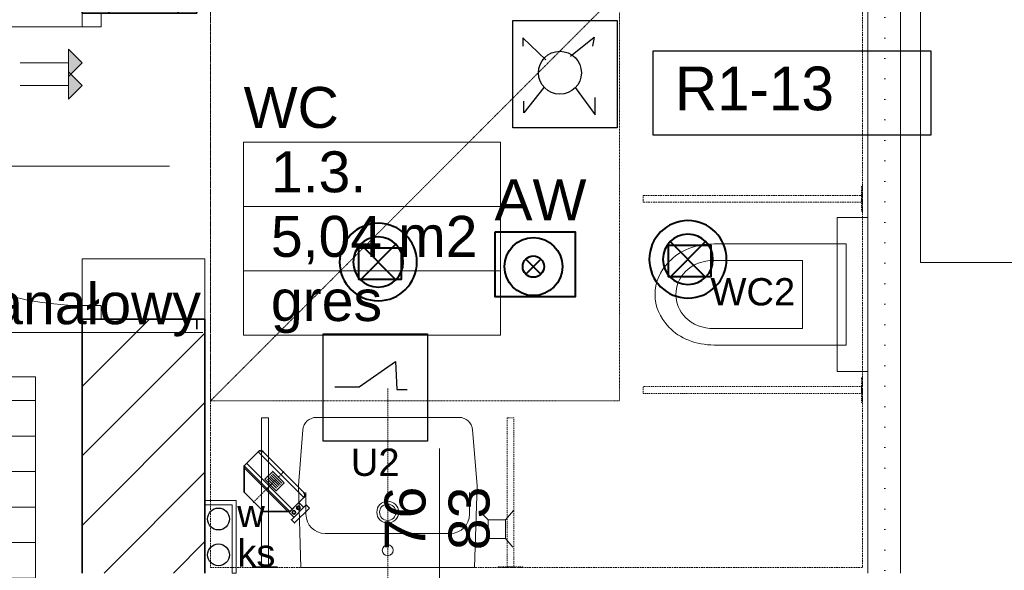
# Model space of a CAD drawing. Header units: centimetres. Extents: x 42630 to 130002, y 15 to 29179.
# Tile 165 of 175: x 117176 to 117898, y 2790 to 3193. Entities that reach past the tile are written whole.
import ezdxf
from ezdxf.enums import TextEntityAlignment as Align

# ---------------------------------------------------------------- set-up
doc = ezdxf.new("R2010")
doc.units = ezdxf.units.CM
doc.header["$LTSCALE"] = 0.01
doc.set_wipeout_variables(frame=1)
for name, pattern in [('CENTER', [0.55, 0.37, -0.06, 0.06, -0.06]), ('DASHED', [19.05, 12.7, -6.35]), ('Dashed 2', [180, 120, -60]), ('HIDDEN_LINE_COPY', [150, 100, -50]), ('PRZERYWANA', [0.282222, 0.141111, -0.141111]), ('Przerywana 2', [135, 75, -60]), ('Wipeout_Contour', [1000, 0, -1000])]:
    doc.linetypes.add(name, pattern=pattern)
doc.layers.get('0').update_dxf_attribs({"color": 253})
for name, color, linetype, lineweight in [('0 OZNACZENIA DODATKOWE_Nr_Pióra__2', 253, 'Continuous', 15), ('0 URZADZENIA WODKAN_Nr_Pióra__86', 253, 'Continuous', 20), ('2D - Ogólne_Nr_Pióra__20', 253, 'Continuous', 0), ('2D - Ogólne_Nr_Pióra__46', 253, 'Continuous', 25), ('2D - Ogólne_Nr_Pióra__54', 253, 'Continuous', 25), ('2D - Ogólne_Nr_Pióra__88', 253, 'Continuous', 20), ('2D Drafting - General_Nr_Pióra__86', 253, 'Continuous', 20), ('ARANŻACJA MEBLE_Nr_Pióra__2', 253, 'Continuous', 15), ('ARANŻACJA MEBLE_Nr_Pióra__86', 253, 'Continuous', 20), ('Drzwi ArchiCAD_Nr_Pióra__27', 253, 'Continuous', 35), ('Drzwi ArchiCAD_Nr_Pióra__88', 253, 'Continuous', 20), ('E-OśwPhilips-G', 150, 'Continuous', 25), ('Elementy Modelu - Strefy_Nr_Pióra__1', 253, 'Continuous', 13), ('elOPIS', 5, 'Continuous', 25), ('EOPIS', 150, 'Continuous', 35), ('Eoprawa4100', 32, 'Continuous', 40), ('Inwentaryzacja oświetlenie_Pen_No__88', 32, 'Continuous', 40), ('Konstrukcja - Ściany zew_Nr_Pióra__107', 253, 'Continuous', 13), ('Konstrukcja - Ściany zew_Nr_Pióra__20', 253, 'Continuous', 0), ('Konstrukcja - Ściany zew_Nr_Pióra__27', 253, 'Continuous', 35), ('Konstrukcja - Ściany zew_Nr_Pióra__68', 253, 'Continuous', 20), ('Okna ArchiCADa_Nr_Pióra__20', 253, 'Continuous', 0), ('Okna ArchiCADa_Nr_Pióra__27', 253, 'Continuous', 35), ('Opisy - Tekst_Nr_Pióra__46', 253, 'Continuous', 25), ('Opisy - Tekst_Nr_Pióra__54', 253, 'Continuous', 25), ('Opisy - Tekst_Nr_Pióra__88', 253, 'Continuous', 20), ('wc_Nr_Pióra__86', 253, 'Continuous', 20), ('wentylacja opis', 30, 'Continuous', 35), ('Wentylacja wywiew', 4, 'Continuous', 35)]:
    doc.layers.add(name, color=color, linetype=linetype, lineweight=lineweight)
for name, color, linetype in [('0 URZADZENIA WODKAN', 253, 'Continuous'), ('2D - Ogólne', 7, 'Continuous'), ('ARANŻACJA MEBLE', 253, 'Continuous'), ('Drzwi ArchiCAD', 253, 'Continuous'), ('Elementy Modelu - Strefy', 253, 'Continuous'), ('Konstrukcja - Ściany zew', 253, 'Continuous'), ('Okna ArchiCADa', 253, 'Continuous'), ('WEN_NAW-_ATRYBUT', 6, 'Continuous'), ('WEN_NAW-_OSIE', 2, 'CENTER')]:
    doc.layers.add(name, color=color, linetype=linetype)
doc.layers.add('2D - Ogólne_Nr_Pióra__102', color=7, linetype='Continuous', lineweight=13, true_color=0xcccccc)
doc.layers.add('2D - Ogólne_Nr_Pióra__2', color=7, linetype='Continuous', lineweight=15, true_color=0x7f7f7f)
doc.layers.get('Elementy Modelu - Strefy').off()
doc.styles.add('GENERATED_STYLE_1', font='arial.ttf')
doc.styles.add('GENERATED_STYLE_3', font='arial.ttf')
doc.styles.add('GENERATED_STYLE_5', font='arial.ttf')
doc.styles.get("Standard").update_dxf_attribs({"font": 'ic-simplex.shx', "width": 0.8})
doc.styles.add('STYL_WENTYLE', font='arial.ttf', dxfattribs={"width": 0.8})
doc.linetypes.add('X', pattern='A,0,0,[1,DACH1.Shx,S=3.968254,R=0,X=0,Y=0],-500,0', length=500)
pattern_1 = [(0, (0, 0), (0, 75), [0, -75])]
pattern_2 = [(45, (0, 0), (-127.279217, 127.279217), [])]

# ---------------------------------------------------------------- blocks, each defined once
blk = doc.blocks.new('WC_1.3._449', base_point=(682816.5, -29189.3))
at = {"layer": 'Elementy Modelu - Strefy_Nr_Pióra__1', "linetype": 'Continuous'}
for p, q in [((682345.6, -28953.6), (683287.5, -28953.6)), ((682345.6, -29189.3), (682345.6, -28953.6)), ((683287.5, -28953.6), (683287.5, -29189.3)), ((683287.5, -29189.3), (682345.6, -29189.3)), ((682345.6, -29189.3), (683287.5, -29189.3)), ((682345.6, -29425), (682345.6, -29189.3)), ((683287.5, -29189.3), (683287.5, -29425)), ((683287.5, -29425), (682345.6, -29425)), ((682345.6, -29425), (683287.5, -29425)), ((682345.6, -29660.7), (682345.6, -29425)), ((683287.5, -29425), (683287.5, -29660.7)), ((683287.5, -29660.7), (682345.6, -29660.7))]:
    blk.add_line(p, q, dxfattribs=at)
at = {"linetype": 'Continuous', "flags": 1}
for tag in ['ROOM_AREA', 'ROOM_PERIM', 'ROOM_WALLS_SURF', 'ROOM_DOORS_SURF', 'ROOM_WINDS_SURF', 'ROOM_BASELEV', 'ROOM_HEIGHT', 'ROOM_NET_AREA', 'ROOM_REDUCED_AREA', 'ROOM_CALC_AREA', 'ROOM_VOLUME']:
    blk.add_attdef(tag, text='', height=2000, dxfattribs=at).set_placement((682816.5, -29760.7), align=Align.BOTTOM_LEFT)
at = {"layer": 'Elementy Modelu - Strefy_Nr_Pióra__1', "linetype": 'Continuous', "insert": (682445.6, -29223.6), "char_height": 150, "attachment_point": 1, "style": 'GENERATED_STYLE_1'}
blk.add_mtext('{5,04 m2}', dxfattribs=at)
at = {"layer": 'Elementy Modelu - Strefy_Nr_Pióra__1', "style": 'GENERATED_STYLE_1'}
for tag, p in [('ROOM_NAME', (682345.6, -28946.5)), ('ROOM_NUMBER', (682445.6, -29182.2)), ('basec', (682445.6, -29653.6))]:
    blk.add_attdef(tag, text='', height=150, dxfattribs=at).set_placement(p, align=Align.BOTTOM_LEFT)
blk = doc.blocks.new('Ściana_2862', base_point=(682303.7, -30531.5))
at = {"layer": 'Konstrukcja - Ściany zew_Nr_Pióra__20', "linetype": 'Continuous'}
h = blk.add_hatch(dxfattribs=at)
h.set_pattern_fill('Gips', color=256, style=0, pattern_type=2)
h.set_pattern_definition(pattern_1)
h.paths.add_polyline_path([(682318.7, -30531.5), (682318.7, -30266.5), (682303.7, -30281.5), (682303.7, -30531.5)], flags=0)
at = {"layer": 'Konstrukcja - Ściany zew_Nr_Pióra__68', "linetype": 'Continuous'}
for p, q in [((682303.7, -30281.5), (682303.7, -30531.5)), ((682318.7, -30531.5), (682318.7, -30266.5)), ((682303.7, -30531.5), (682318.7, -30531.5))]:
    blk.add_line(p, q, dxfattribs=at)
blk = doc.blocks.new('Ściana_2865', base_point=(682203.7, -29601.5))
at = {"layer": 'Konstrukcja - Ściany zew_Nr_Pióra__107', "linetype": 'Continuous'}
h = blk.add_hatch(dxfattribs=at)
h.set_pattern_fill('Bloczki_ceramiczne', color=256, style=0, pattern_type=2)
h.set_pattern_definition(pattern_2)
h.paths.add_polyline_path([(681753.7, -29601.5), (681753.7, -30531.5), (682203.7, -30531.5), (682203.7, -29601.5)], flags=0)
at = {"layer": 'Konstrukcja - Ściany zew_Nr_Pióra__27', "linetype": 'Continuous'}
for p, q in [((681753.7, -29601.5), (681753.7, -30531.5)), ((682203.7, -29601.5), (681753.7, -29601.5)), ((682203.7, -30531.5), (682203.7, -29601.5))]:
    blk.add_line(p, q, dxfattribs=at)
blk = doc.blocks.new('Ściana_2871', base_point=(682303.7, -30281.5))
at = {"layer": 'Konstrukcja - Ściany zew_Nr_Pióra__20', "linetype": 'Continuous'}
h = blk.add_hatch(dxfattribs=at)
h.set_pattern_fill('Gips', color=256, style=0, pattern_type=2)
h.set_pattern_definition(pattern_1)
h.paths.add_polyline_path([(682318.7, -30266.5), (682203.7, -30266.5), (682203.7, -30281.5), (682303.7, -30281.5)], flags=0)
at = {"layer": 'Konstrukcja - Ściany zew_Nr_Pióra__68', "linetype": 'Continuous'}
for p, q in [((682318.7, -30266.5), (682203.7, -30266.5)), ((682203.7, -30266.5), (682203.7, -30281.5)), ((682203.7, -30281.5), (682303.7, -30281.5))]:
    blk.add_line(p, q, dxfattribs=at)
blk = doc.blocks.new('O1 rozwierane 12_25')
at = {"layer": 'Okna ArchiCADa_Nr_Pióra__20', "linetype": 'Continuous'}
for p, q in [((-300, 120), (300, 120)), ((-300, 0), (-300, -50)), ((300, -50), (300, 0)), ((-300, -300), (300, -300))]:
    blk.add_line(p, q, dxfattribs=at)
at = {"layer": 'Okna ArchiCADa_Nr_Pióra__27', "linetype": 'Continuous'}
for p, q in [((-300, 0), (-300, -50)), ((300, 0), (300, -50))]:
    blk.add_line(p, q, dxfattribs=at)
at = {"linetype": 'Wipeout_Contour', "ltscale": 910.978959}
blk.add_wipeout([(-225, -50), (225, -50), (225, 0), (-225, 0)], dxfattribs=at).dxf.layer = 'Okna ArchiCADa'
at = {"layer": 'Okna ArchiCADa_Nr_Pióra__20', "linetype": 'Continuous'}
for p, q in [((-225, 0), (-300, 0)), ((-225, -50), (-225, 0)), ((225, 0), (-225, 0)), ((300, 0), (225, 0)), ((225, 0), (225, -50)), ((-225, -25), (225, -25)), ((-300, -50), (-225, -50)), ((-225, -50), (225, -50)), ((225, -50), (300, -50))]:
    blk.add_line(p, q, dxfattribs=at)
blk = doc.blocks.new('D1 Drzwi proste 12_26')
at = {"layer": 'Drzwi ArchiCAD_Nr_Pióra__27', "linetype": 'Continuous'}
for p, q in [((-560, 0), (-597, 0)), ((-560, 0), (-560, -70)), ((560, 0), (560, -70)), ((560, 0), (597, 0)), ((-560, -70), (-560, -420)), ((560, -70), (560, -420)), ((-560, -420), (-597, -420)), ((560, -420), (597, -420))]:
    blk.add_line(p, q, dxfattribs=at)
at = {"layer": 'Drzwi ArchiCAD_Nr_Pióra__88', "linetype": 'Continuous'}
for p, q in [((510, 0), (510, 1020)), ((-510, 0), (-560, 0)), ((-560, 0), (-560, -70)), ((-510, -70), (-510, 0)), ((560, 0), (510, 0)), ((510, 0), (510, -70)), ((560, -70), (560, 0)), ((-560, -70), (-510, -70)), ((510, -70), (560, -70))]:
    blk.add_line(p, q, dxfattribs=at)
blk.add_arc((510, 0), 1020, 90, 180, dxfattribs=at)
blk = doc.blocks.new('Ściana_2888', base_point=(682173.7, -26861.5))
at = {"layer": 'Konstrukcja - Ściany zew_Nr_Pióra__107', "linetype": 'Continuous'}
h = blk.add_hatch(dxfattribs=at)
h.set_pattern_fill('Bloczki_ceramiczne', color=256, style=0, pattern_type=2)
h.set_pattern_definition(pattern_2)
h.paths.add_polyline_path([(681753.7, -26861.5), (681753.7, -27631.5), (681873.7, -27631.5), (681923.7, -27631.5), (682173.7, -27631.5), (682173.7, -26971.5)], flags=0)
h = blk.add_hatch(dxfattribs=at)
h.set_pattern_fill('Bloczki_ceramiczne', color=256, style=0, pattern_type=2)
h.set_pattern_definition(pattern_2)
h.paths.add_polyline_path([(681753.7, -28231.5), (681753.7, -28481.5), (681823.7, -28481.5), (682173.7, -28481.5), (682173.7, -28231.5), (681923.7, -28231.5), (681873.7, -28231.5)], flags=0)
at = {"layer": 'Konstrukcja - Ściany zew_Nr_Pióra__27', "linetype": 'Continuous'}
for p, q in [((681753.7, -26861.5), (681753.7, -27631.5)), ((682173.7, -27631.5), (682173.7, -26971.5)), ((681753.7, -27631.5), (681873.7, -27631.5)), ((681873.7, -27631.5), (681923.7, -27631.5)), ((681923.7, -27631.5), (682173.7, -27631.5)), ((681753.7, -28231.5), (681873.7, -28231.5)), ((681753.7, -28231.5), (681753.7, -28481.5)), ((681873.7, -28231.5), (681923.7, -28231.5)), ((681923.7, -28231.5), (682173.7, -28231.5)), ((682173.7, -28481.5), (682173.7, -28231.5)), ((681753.7, -28481.5), (681753.7, -28444.5)), ((682173.7, -28481.5), (682173.7, -28444.5)), ((681753.7, -28481.5), (681823.7, -28481.5)), ((681823.7, -28481.5), (682173.7, -28481.5)), ((681753.7, -29601.5), (681753.7, -29638.5)), ((681753.7, -29601.5), (681823.7, -29601.5)), ((681823.7, -29601.5), (682173.7, -29601.5)), ((682173.7, -29601.5), (682173.7, -29638.5))]:
    blk.add_line(p, q, dxfattribs=at)
at = {"layer": 'Drzwi ArchiCAD', "linetype": 'Continuous', "rotation": 90}
blk.add_blockref('D1 Drzwi proste 12_26', (681753.7, -29041.5), dxfattribs=at)
at = {"layer": 'Okna ArchiCADa', "linetype": 'Continuous', "rotation": 90}
blk.add_blockref('O1 rozwierane 12_25', (681873.7, -27931.5), dxfattribs=at)
blk = doc.blocks.new('WC wspornikowy 01 12_3')
at = {"layer": '0 URZADZENIA WODKAN_Nr_Pióra__86', "linetype": 'Continuous'}
for p, q in [((0, 700), (0, 216.4)), ((0, 700), (370, 700)), ((370, 700), (370, 216.4)), ((60, 216.4), (60, 540.9)), ((310, 540.9), (60, 540.9)), ((310, 216.4), (310, 540.9))]:
    blk.add_line(p, q, dxfattribs=at)
for centre, major_axis, start_param, end_param in [((162.5, 216.4), (0, 206.8), 1.570796, 2.498092), ((162.5, 216.4), (0, 130.5), 1.570796, 2.498092), ((207.5, 216.4), (0, 130.5), 3.785094, 4.712389), ((207.5, 216.4), (0, 206.8), 3.785094, 4.712389), ((185, 254.5), (0, 178.2), 2.498092, 3.785094), ((185, 254.5), (0, 254.5), 2.498092, 3.785094)]:
    blk.add_ellipse(centre, major_axis=major_axis, ratio=0.785714, start_param=start_param, end_param=end_param, dxfattribs=at)
blk = doc.blocks.new('Biurko typu L 2 12_2')
at = {"layer": 'ARANŻACJA MEBLE_Nr_Pióra__2', "linetype": 'Continuous'}
for p, q in [((500, 2000), (0, 2000)), ((0, 2000), (0, 0)), ((500, 1100), (500, 2000)), ((1500, 600), (1000, 600)), ((1500, 0), (1500, 600)), ((0, 0), (1500, 0))]:
    blk.add_line(p, q, dxfattribs=at)
blk.add_arc((1000, 1100), 500, 180, 270, dxfattribs=at)
blk = doc.blocks.new('Linia_49830', base_point=(681526.4, -28745.7))
at = {"layer": '2D - Ogólne_Nr_Pióra__20', "linetype": 'Continuous'}
blk.add_hatch(color=256, dxfattribs=at).paths.add_polyline_path([(681753.7, -28745.7), (681703.7, -28795.7), (681703.7, -28695.7)], flags=0)
for p, q in [((681753.7, -28745.7), (681703.7, -28695.7)), ((681703.7, -28795.7), (681703.7, -28695.7)), ((681526.4, -28745.7), (681703.7, -28745.7)), ((681753.7, -28745.7), (681703.7, -28795.7))]:
    blk.add_line(p, q, dxfattribs=at)
blk = doc.blocks.new('Linia_49831', base_point=(681526.4, -28663.6))
at = {"layer": '2D - Ogólne_Nr_Pióra__20', "linetype": 'Continuous'}
blk.add_hatch(color=256, dxfattribs=at).paths.add_polyline_path([(681753.7, -28663.6), (681703.7, -28713.6), (681703.7, -28613.6)], flags=0)
for p, q in [((681753.7, -28663.6), (681703.7, -28613.6)), ((681703.7, -28713.6), (681703.7, -28613.6)), ((681526.4, -28663.6), (681703.7, -28663.6)), ((681753.7, -28663.6), (681703.7, -28713.6))]:
    blk.add_line(p, q, dxfattribs=at)
blk = doc.blocks.new('Ściana_2866', base_point=(684633.7, -26861.5))
at = {"layer": 'Konstrukcja - Ściany zew_Nr_Pióra__20', "linetype": 'Continuous'}
h = blk.add_hatch(dxfattribs=at)
h.set_pattern_fill('Gips', color=256, style=0, pattern_type=2)
h.set_pattern_definition(pattern_1)
h.paths.add_polyline_path([(684633.7, -26971.5), (684633.7, -30531.5), (684753.7, -30531.5), (684753.7, -26971.5)], flags=0)
at = {"layer": 'Konstrukcja - Ściany zew_Nr_Pióra__68', "linetype": 'Continuous'}
for p, q in [((684633.7, -26971.5), (684633.7, -28261.5)), ((684753.7, -30531.5), (684753.7, -26971.5)), ((684633.7, -28381.5), (684633.7, -30531.5))]:
    blk.add_line(p, q, dxfattribs=at)
blk = doc.blocks.new('DV100_12')
for p, q in [((63.5, -113.5), (63.5, 113.5)), ((68.5, -118.5), (68.5, 118.5)), ((81.325, -118.5), (81.325, 118.5)), ((141.175, -118.5), (141.175, 118.5)), ((0, -50), (0, 50)), ((154, -62.5), (154, 62.5)), ((94.15, 23.7), (94.15, -23.7)), ((100.99, 23.7), (100.99, -23.7)), ((107.83, 23.7), (107.83, -23.7)), ((114.67, 23.7), (114.67, -23.7)), ((121.51, 23.7), (121.51, -23.7)), ((64.225, -118.5), (64.225, -143.7)), ((115.525, -118.5), (64.225, -118.5)), ((115.525, -118.5), (115.525, -143.7))]:
    blk.add_line(p, q)
blk.add_lwpolyline([(154, 62.5), (154, 106, 0.42175078), (141.175, 118.5), (68.5, 118.5), (0, 50), (0, -50), (68.5, -118.5), (141.175, -118.5, 0.4067163), (154, -106), (154, -62.5)], format="xyb")
for points in [[(128.35, -29.625), (128.35, 29.625), (87.31, 29.625), (87.31, -29.625)], [(128.35, -160.5), (128.35, -143.7), (51.4, -143.7), (51.4, -160.5)]]:
    blk.add_lwpolyline(points, close=True)
for centre, radius in [((77.05, -131.1), 6.3), ((100.135, -131.1), 6.3), ((100.135, -131.1), 5.04)]:
    blk.add_circle(centre, radius)
for p in [(0, 0), (154, 0)]:
    blk.add_point(p)
at = {"layer": 'WEN_NAW-_OSIE'}
blk.add_line((0, 0), (154, 0), dxfattribs=at)
at = {"layer": 'WEN_NAW-_ATRYBUT', "style": 'STYL_WENTYLE', "width": 0.8, "flags": 8}
blk.add_attdef('WENTYLE', text='', height=50, dxfattribs=at).set_placement((-127, 0), align=Align.BOTTOM_LEFT)

msp = doc.modelspace()

# ---------------------------------------------------------------- hatches: boundary and pattern name
at = {"layer": '2D - Ogólne_Nr_Pióra__2', "linetype": 'Continuous'}
h = msp.add_hatch(dxfattribs=at)
h.set_pattern_fill('Izolacja_twarda', color=256, scale=0.2, style=0, pattern_type=2)
h.set_pattern_definition([(0, (-19129.129, 8894.47), (0, 25.999999), []), (90, (-19129.129, 8894.47), (-25.999999, 0), [])])
h.paths.add_polyline_path([(116887.341, 2931.826), (116887.341, 2771.826), (117187.341, 2771.826), (117187.341, 2931.826)], flags=0)

# ---------------------------------------------------------------- linework, layer by layer
at = {"layer": '0 OZNACZENIA DODATKOWE_Nr_Pióra__2', "linetype": 'DASHED'}
msp.add_line((117315.615, 2914.174), (117615.615, 3214.174), dxfattribs=at)
at = {"layer": '0 OZNACZENIA DODATKOWE_Nr_Pióra__2', "linetype": 'PRZERYWANA', "flags": 128}
msp.add_lwpolyline([(117315.615, 3214.174), (117615.615, 3214.174), (117615.615, 2914.174), (117315.615, 2914.174)], close=True, dxfattribs=at)
at = {"layer": '0 URZADZENIA WODKAN_Nr_Pióra__86', "linetype": 'Continuous'}
for p, q in [((117519.361, 2827.048), (117513.316, 2832.893)), ((117532.089, 2827.048), (117537.789, 2833.843)), ((117532.089, 2827.048), (117519.361, 2827.048)), ((117519.361, 2827.048), (117519.361, 2813.499)), ((117532.089, 2813.499), (117532.089, 2827.048)), ((117519.361, 2813.499), (117513.174, 2806.745)), ((117519.361, 2813.499), (117532.089, 2813.499)), ((117537.314, 2806.994), (117532.089, 2813.499))]:
    msp.add_line(p, q, dxfattribs=at)
at = {"layer": '0 URZADZENIA WODKAN_Nr_Pióra__86', "linetype": 'Continuous', "flags": 128}
msp.add_lwpolyline([(117797.615, 2935.774), (117797.615, 3048.574), (117775.215, 3048.574), (117775.215, 2935.774)], close=True, dxfattribs=at)
at = {"layer": '2D - Ogólne_Nr_Pióra__46', "linetype": 'Continuous'}
msp.add_circle((117321.571, 2827.747), 8, dxfattribs=at)
at = {"layer": '2D - Ogólne_Nr_Pióra__54', "linetype": 'Continuous'}
msp.add_circle((117321.571, 2801.432), 8, dxfattribs=at)
at = {"layer": '2D - Ogólne_Nr_Pióra__88', "linetype": 'Continuous'}
msp.add_line((117483.615, 2879.411), (117483.615, 2677.414), dxfattribs=at)
at = {"layer": '2D - Ogólne_Nr_Pióra__88', "linetype": 'Dashed 2', "flags": 128}
msp.add_lwpolyline([(117315.615, 3214.174), (117793.615, 3214.174), (117793.615, 2792.174), (117315.615, 2792.174)], close=True, dxfattribs=at)
at = {"layer": '2D - Ogólne_Nr_Pióra__88', "linetype": 'Continuous', "flags": 128}
msp.add_lwpolyline([(116887.341, 2931.826), (117187.341, 2931.826), (117187.341, 2771.826), (116887.341, 2771.826)], close=True, dxfattribs=at)
at = {"layer": '2D Drafting - General_Nr_Pióra__86', "linetype": 'HIDDEN_LINE_COPY'}
msp.add_line((117445.615, 2923.254), (117445.615, 2773.378), dxfattribs=at)
at = {"layer": '2D Drafting - General_Nr_Pióra__86', "linetype": 'Continuous'}
for p, q in [((117393.347, 2902.174), (117497.883, 2902.174)), ((117383.379, 2892.971), (117380.115, 2852.174)), ((117507.852, 2892.971), (117511.115, 2852.174)), ((117380.115, 2852.174), (117381.915, 2792.174)), ((117511.115, 2852.174), (117509.315, 2792.174)), ((117385.697, 2831.163), (117385.697, 2847.163)), ((117505.533, 2831.163), (117505.533, 2847.163)), ((117399.697, 2817.163), (117445.615, 2817.163)), ((117491.533, 2817.163), (117445.615, 2817.163)), ((117381.915, 2792.174), (117509.315, 2792.174))]:
    msp.add_line(p, q, dxfattribs=at)
for centre, radius in [((117445.615, 2832.701), 8), ((117445.615, 2832.701), 6), ((117445.615, 2804.816), 4)]:
    msp.add_circle(centre, radius, dxfattribs=at)
for centre, radius, start, end in [((117393.347, 2892.174), 10, 90, 175.426079), ((117497.883, 2892.174), 10, 4.573921, 90), ((117399.697, 2831.163), 14, 180, 270), ((117491.533, 2831.163), 14, 270, 0)]:
    msp.add_arc(centre, radius, start, end, dxfattribs=at)
at = {"layer": 'E-OśwPhilips-G'}
for p, q in [((117561.499, 3163.98), (117544.745, 3180.063)), ((117544.745, 3180.063), (117544.745, 3174.032)), ((117579.592, 3166.66), (117597.016, 3180.733)), ((117597.016, 3180.733), (117595.676, 3174.032)), ((117560.158, 3143.875), (117545.415, 3125.111)), ((117582.943, 3143.875), (117597.686, 3123.771)), ((117545.415, 3125.111), (117545.415, 3133.823)), ((117597.686, 3123.771), (117597.686, 3136.504))]:
    msp.add_line(p, q, dxfattribs=at)
for points in [[(117537.312, 3192.774), (117613.872, 3192.774), (117613.872, 3114.3), (117537.312, 3114.3)], [(117398.284, 2963.263), (117474.843, 2963.263), (117474.843, 2884.79), (117398.284, 2884.79)]]:
    msp.add_lwpolyline(points, close=True, dxfattribs=at)
msp.add_circle((117571.866, 3154.551), 15.734, dxfattribs=at)
at = {"layer": 'elOPIS', "color": 5}
msp.add_lwpolyline([(117640.277, 3170.658), (117843.711, 3170.658), (117843.711, 3108.83), (117640.277, 3108.83)], close=True, dxfattribs=at)
at = {"layer": 'Eoprawa4100', "color": 1}
for p, q in [((117546.891, 3007.058), (117557.973, 3018.14)), ((117546.891, 3018.14), (117557.973, 3007.058))]:
    msp.add_line(p, q, dxfattribs=at)
msp.add_lwpolyline([(117524.368, 3038.137), (117582.952, 3038.137), (117582.952, 2990.537), (117524.368, 2990.537)], close=True, dxfattribs=at)
at = {"layer": 'Eoprawa4100'}
for points in [[(117424.411, 3026.381), (117455.528, 3026.381), (117455.528, 3003.044), (117424.411, 3003.044)], [(117651.484, 3028.339), (117682.601, 3028.339), (117682.601, 3005.001), (117651.484, 3005.001)]]:
    msp.add_lwpolyline(points, close=True, dxfattribs=at)
at = {"layer": 'Eoprawa4100', "color": 1}
for radius in [21.242, 7.837]:
    msp.add_circle((117552.432, 3012.599), radius, dxfattribs=at)
at = {"layer": 'Inwentaryzacja oświetlenie_Pen_No__88', "linetype": 'Continuous', "flags": 128}
for points in [[(117637.398, 3017.903, 1), (117694.102, 3017.903, 1)], [(117410.324, 3015.946, 1), (117467.029, 3015.946, 1)], [(117420.324, 3015.946, 1), (117457.029, 3015.946, 1)], [(117647.398, 3017.903, 1), (117684.102, 3017.903, 1)]]:
    msp.add_lwpolyline(points, format="xyb", close=True, dxfattribs=at)
for points in [[(117425.7, 3028.923), (117451.654, 3002.969)], [(117425.7, 3002.969), (117451.654, 3028.923)], [(117652.773, 3030.88), (117678.727, 3004.926)], [(117652.773, 3004.926), (117678.727, 3030.88)]]:
    msp.add_lwpolyline(points, dxfattribs=at)
at = {"layer": 'Konstrukcja - Ściany zew'}
for p, q in [((117424.606, 2924.549), (117451.299, 2943.184)), ((117451.299, 2943.184), (117452.306, 2922.534)), ((117406.978, 2924.549), (117424.606, 2924.549)), ((117452.306, 2922.534), (117459.86, 2922.534))]:
    msp.add_line(p, q, dxfattribs=at)
at = {"layer": 'wc_Nr_Pióra__86', "linetype": 'Przerywana 2', "flags": 128}
for points in [[(117793.015, 3071.174), (117793.015, 3053.174), (117793.615, 3053.174), (117793.615, 3071.174)], [(117793.015, 2931.174), (117793.015, 2913.174), (117793.615, 2913.174), (117793.615, 2931.174)], [(117633.015, 2919.674), (117793.015, 2919.674), (117793.015, 2924.674), (117633.015, 2924.674)], [(117533.115, 2901.774), (117533.115, 2792.774), (117538.115, 2792.774), (117538.115, 2901.774)], [(117544.615, 2792.774), (117526.615, 2792.774), (117526.615, 2792.174), (117544.615, 2792.174)]]:
    msp.add_lwpolyline(points, close=True, dxfattribs=at)
at = {"layer": 'wc_Nr_Pióra__86', "linetype": 'Dashed 2', "flags": 128}
msp.add_lwpolyline([(117633.015, 3059.674), (117793.015, 3059.674), (117793.015, 3064.674), (117633.015, 3064.674)], close=True, dxfattribs=at)
at = {"layer": 'wc_Nr_Pióra__86', "linetype": 'Continuous', "flags": 128}
for points in [[(117353.115, 2901.774), (117353.115, 2792.774), (117358.115, 2792.774), (117358.115, 2901.774)], [(117364.615, 2792.774), (117346.615, 2792.774), (117346.615, 2792.174), (117364.615, 2792.174)]]:
    msp.add_lwpolyline(points, close=True, dxfattribs=at)

# ---------------------------------------------------------------- block references
at = {"layer": '0 URZADZENIA WODKAN', "linetype": 'Continuous', "xscale": -0.2, "yscale": 0.2, "zscale": 0.2, "rotation": 270}
msp.add_blockref('WC wspornikowy 01 12_3', (117641.615, 2955.17), dxfattribs=at)
at = {"layer": 'ARANŻACJA MEBLE', "linetype": 'Continuous', "xscale": -0.2, "yscale": 0.2, "zscale": 0.2, "rotation": 180}
msp.add_blockref('Biurko typu L 2 12_2', (117836.201, 3415.583), dxfattribs=at)
at = {"layer": 'Elementy Modelu - Strefy', "linetype": 'Continuous'}
ref = msp.add_blockref('WC_1.3._449', (117434.179, 3056.607), dxfattribs=dict(at, xscale=0.2, yscale=0.2, zscale=0.2))
ref.add_attrib('ROOM_NAME', 'WC', dxfattribs={"layer": 'Elementy Modelu - Strefy_Nr_Pióra__1', "color": 7, "linetype": 'Continuous', "height": 30, "style": 'GENERATED_STYLE_1'}).set_placement((117339.985, 3105.169), align=Align.BOTTOM_LEFT)
ref.add_attrib('ROOM_NUMBER', '1.3.', dxfattribs={"layer": 'Elementy Modelu - Strefy_Nr_Pióra__1', "color": 7, "linetype": 'Continuous', "height": 30, "style": 'GENERATED_STYLE_1'}).set_placement((117359.985, 3058.026), align=Align.BOTTOM_LEFT)
ref.add_attrib('basec', 'gres', dxfattribs={"layer": 'Elementy Modelu - Strefy_Nr_Pióra__1', "color": 7, "linetype": 'Continuous', "height": 30, "style": 'GENERATED_STYLE_1'}).set_placement((117359.985, 2963.741), align=Align.BOTTOM_LEFT)
at = {"layer": 'Konstrukcja - Ściany zew', "xscale": 0.2, "yscale": 0.2, "zscale": 0.2}
for name, p in [('Ściana_2866', (117797.615, 3522.174)), ('Ściana_2865', (117311.615, 2974.174)), ('Ściana_2871', (117331.615, 2838.174)), ('Ściana_2862', (117331.615, 2788.174))]:
    msp.add_blockref(name, p, dxfattribs=at)
at = {"layer": 'Wentylacja wywiew', "xscale": 0.2, "yscale": 0.2, "zscale": 0.2, "rotation": 45}
msp.add_blockref('DV100_12', (117347.428, 2840.262), dxfattribs=at)

# ---------------------------------------------------------------- texts
at = {"layer": 'ARANŻACJA MEBLE_Nr_Pióra__86', "linetype": 'Continuous', "char_height": 20, "attachment_point": 2, "style": 'GENERATED_STYLE_1'}
for s, insert in [('{WC2}', (117713.305, 3004.15)), ('{U2}', (117436.472, 2879.317))]:
    msp.add_mtext(s, dxfattribs=dict(at, insert=insert))
at = {"layer": 'EOPIS', "color": 5, "linetype": 'Continuous'}
msp.add_text('R1-13', height=32, dxfattribs=at).set_placement((117656.211, 3127.089))
at = {"layer": 'EOPIS', "color": 1, "linetype": 'Continuous', "insert": (117557.627, 3061.424), "char_height": 29.9477, "attachment_point": 5, "style": 'GENERATED_STYLE_5'}
msp.add_mtext('AW  ', dxfattribs=at)
at = {"layer": 'Opisy - Tekst_Nr_Pióra__46', "linetype": 'Continuous', "insert": (117335.345, 2841.857), "char_height": 20, "attachment_point": 1, "style": 'GENERATED_STYLE_3'}
msp.add_mtext('{w}', dxfattribs=at)
at = {"layer": 'Opisy - Tekst_Nr_Pióra__54', "linetype": 'Continuous', "insert": (117335.345, 2812.841), "char_height": 20, "attachment_point": 1, "style": 'GENERATED_STYLE_3'}
msp.add_mtext('{ks}', dxfattribs=at)
at = {"layer": 'Opisy - Tekst_Nr_Pióra__88', "linetype": 'Continuous', "insert": (117443.329, 2828.174), "char_height": 30, "width": 80, "attachment_point": 2, "rotation": 90, "line_spacing_factor": 0.938433, "style": 'GENERATED_STYLE_1'}
msp.add_mtext('{76\\P83}', dxfattribs=at)

# ---------------------------------------------------------------- next in the draw order: block references
at = {"layer": 'Konstrukcja - Ściany zew', "xscale": 0.2, "yscale": 0.2, "zscale": 0.2}
msp.add_blockref('Ściana_2888', (117305.615, 3522.174), dxfattribs=at)

# ---------------------------------------------------------------- next in the draw order: linework, layer by layer
at = {"layer": '2D - Ogólne_Nr_Pióra__102', "linetype": 'X', "flags": 128}
msp.add_lwpolyline([(117311.615, 3018.174), (117221.615, 3018.174), (117221.615, 2974.174), (117311.615, 2974.174)], close=True, dxfattribs=at)
at = {"layer": '2D - Ogólne_Nr_Pióra__88', "linetype": 'Continuous'}
msp.add_line((117285.653, 3086.174), (117157.577, 3086.174), dxfattribs=at)
at = {"layer": 'wentylacja opis', "lineweight": 18}
msp.add_line((117310.064, 2964.282), (116885.532, 2964.282), dxfattribs=at)

# ---------------------------------------------------------------- next in the draw order: block references
at = {"layer": '2D - Ogólne', "linetype": 'Continuous', "xscale": 0.2, "yscale": 0.2, "zscale": 0.2}
for name, p in [('Linia_49831', (117176.154, 3161.747)), ('Linia_49830', (117176.154, 3145.332))]:
    msp.add_blockref(name, p, dxfattribs=at)

# ---------------------------------------------------------------- next in the draw order: texts
at = {"layer": 'wentylacja opis', "insert": (116922.082, 3000.412), "char_height": 30, "attachment_point": 1, "style": 'GENERATED_STYLE_1'}
msp.add_mtext('Wentylator kanałowy\\P220V, 25W, ', dxfattribs=at)

doc.saveas('drawing.dxf')
